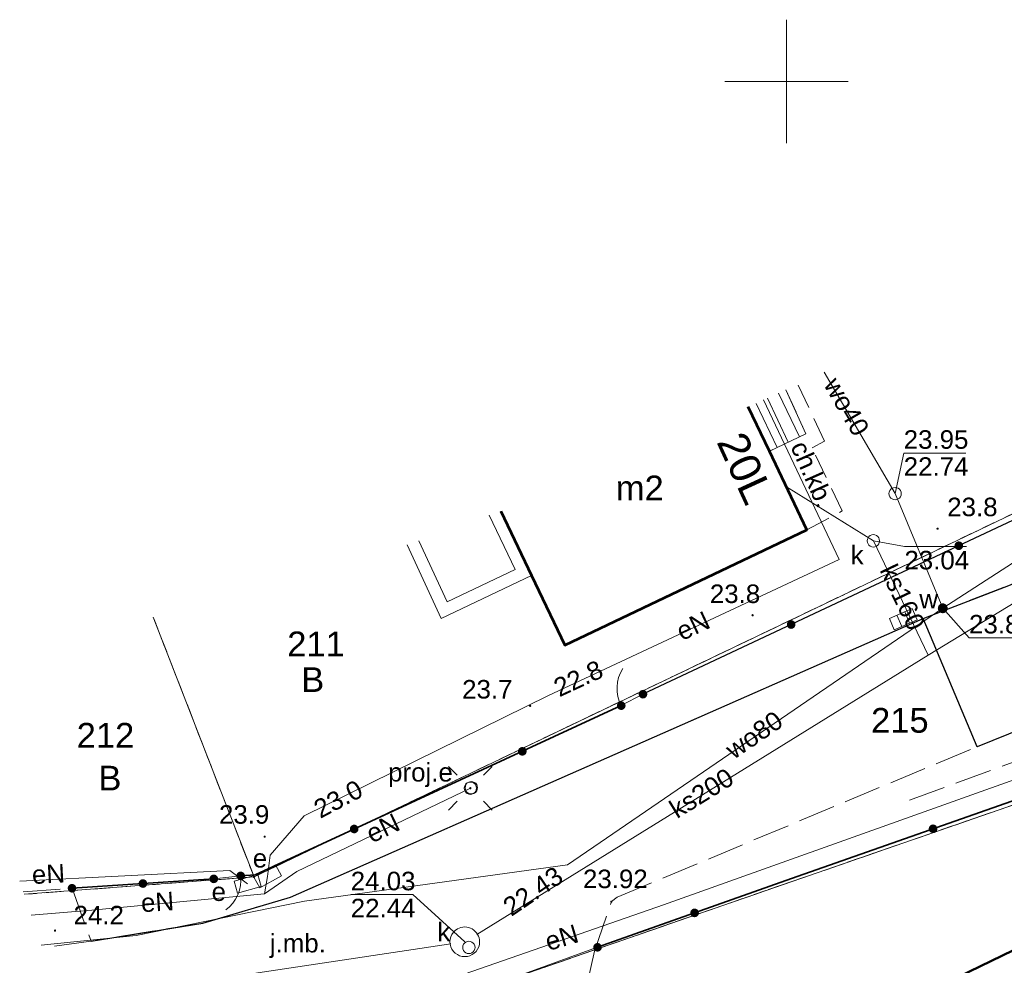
# Model space of a CAD drawing. Extents: x 5491061 to 5491264, y 5912943 to 5913063.
# Tile 34 of 58: x 5491169 to 5491209, y 5913014 to 5913052. Entities that reach past the tile are written whole.
import ezdxf
from ezdxf.enums import TextEntityAlignment as Align

# ---------------------------------------------------------------- set-up
doc = ezdxf.new("R2010")
doc.units = 0
for name, pattern in [('DGN Style 3', [2.568211, 1.834436, -0.733774]), ('PRZER1-1', [1, 0.5, -0.5]), ('PRZER2-1', [1.5, 1, -0.5]), ('PRZER3-1', [2, 1.5, -0.5])]:
    doc.linetypes.add(name, pattern=pattern)
doc.layers.get('0').update_dxf_attribs({"linetype": 'CONTINUOUS'})
for name, color, linetype, lineweight in [('GEPADR_O', 7, 'CONTINUOUS', 18), ('GEPPGD', 7, 'CONTINUOUS', 18), ('GESBTO', 7, 'CONTINUOUS', 18), ('GESBZO', 7, 'CONTINUOUS', 50), ('GESBZO_O', 7, 'CONTINUOUS', 50), ('GESDZI', 7, 'CONTINUOUS', 18), ('GESDZI_O', 7, 'CONTINUOUS', 18), ('GESKKL', 82, 'CONTINUOUS', 18), ('GESSCH', 7, 'CONTINUOUS', 18), ('GESUZY', 96, 'CONTINUOUS', 18), ('GESUZY_O', 96, 'CONTINUOUS', 18), ('GSLKBR', 7, 'CONTINUOUS', 18), ('GSLKFU', 7, 'CONTINUOUS', 18), ('GSLKOG', 7, 'CONTINUOUS', 35), ('GSLKRW', 7, 'CONTINUOUS', 25), ('GSPWPN', 7, 'CONTINUOUS', 13), ('GSPWPN_O', 7, 'CONTINUOUS', 13), ('GSPWPS', 7, 'CONTINUOUS', 13), ('GSPWPS_O', 7, 'CONTINUOUS', 13), ('GSSKOA', 7, 'CONTINUOUS', 18), ('GSSKOA_O', 7, 'CONTINUOUS', 18), ('GSSKOD', 7, 'CONTINUOUS', 18), ('GSSKOD_O', 7, 'CONTINUOUS', 18), ('GSSOTW', 7, 'CONTINUOUS', 18), ('GULEPR', 1, 'CONTINUOUS', 18), ('GULEPR_O', 1, 'CONTINUOUS', 18), ('GULKPR', 36, 'CONTINUOUS', 18), ('GULKPR_O', 36, 'CONTINUOUS', 18), ('GULTPR', 30, 'CONTINUOUS', 18), ('GULWPR', 5, 'CONTINUOUS', 18), ('GULWPR_O', 5, 'CONTINUOUS', 18), ('GUPELA', 7, 'CONTINUOUS', 18), ('GUPESE', 1, 'CONTINUOUS', 18), ('GUPESE_O', 1, 'CONTINUOUS', 18), ('GUPIKP', 7, 'CONTINUOUS', 18), ('GUPISN', 7, 'CONTINUOUS', 18), ('GUPISN_O', 7, 'CONTINUOUS', 18), ('GUPIWZ', 7, 'CONTINUOUS', 18), ('GUPIWZ_O', 7, 'CONTINUOUS', 18), ('GUPKKS', 36, 'CONTINUOUS', 18), ('GUPKSD', 36, 'CONTINUOUS', 18), ('GUPKSD_O', 36, 'CONTINUOUS', 18), ('GUPPRZ_O', 7, 'CONTINUOUS', 18), ('GUPWZA', 5, 'CONTINUOUS', 18), ('GUPWZA_O', 5, 'CONTINUOUS', 18), ('GUSIKP', 7, 'CONTINUOUS', 18), ('Siatka krzyży', 7, 'CONTINUOUS', 18), ('Zakres opracowania', 1, 'DGN Style 3', 50)]:
    doc.layers.add(name, color=color, linetype=linetype, lineweight=lineweight)
doc.styles.add('Arial', font='arial.ttf')

# ---------------------------------------------------------------- blocks, each defined once
blk = doc.blocks.new('D_GSPWPN1')
blk.add_hatch(color=0).paths.add_polyline_path([(-0.045, 0), (-0.043467, -0.011647), (-0.038971, -0.0225), (-0.03182, -0.03182), (-0.0225, -0.038971), (-0.011647, -0.043467), (0, -0.045), (0.011647, -0.043467), (0.0225, -0.038971), (0.03182, -0.03182), (0.038971, -0.0225), (0.043467, -0.011647), (0.045, 0), (0.043467, 0.011647), (0.038971, 0.0225), (0.03182, 0.03182), (0.0225, 0.038971), (0.011647, 0.043467), (0, 0.045), (-0.011647, 0.043467), (-0.0225, 0.038971), (-0.03182, 0.03182), (-0.038971, 0.0225), (-0.043467, 0.011647)])
blk = doc.blocks.new('D_GSPWPS1')
blk.add_hatch(color=0).paths.add_polyline_path([(-0.045, 0), (-0.043467, -0.011647), (-0.038971, -0.0225), (-0.03182, -0.03182), (-0.0225, -0.038971), (-0.011647, -0.043467), (0, -0.045), (0.011647, -0.043467), (0.0225, -0.038971), (0.03182, -0.03182), (0.038971, -0.0225), (0.043467, -0.011647), (0.045, 0), (0.043467, 0.011647), (0.038971, 0.0225), (0.03182, 0.03182), (0.0225, 0.038971), (0.011647, 0.043467), (0, 0.045), (-0.011647, 0.043467), (-0.0225, 0.038971), (-0.03182, 0.03182), (-0.038971, 0.0225), (-0.043467, 0.011647)])
blk = doc.blocks.new('D_GUPKSD1_1')
at = {"color": 0}
blk.add_lwpolyline([(0, 0.25), (0.064705, 0.241481), (0.125, 0.216506), (0.176777, 0.176777), (0.216506, 0.125), (0.241481, 0.064705), (0.25, 0), (0.241481, -0.064705), (0.216506, -0.125), (0.176777, -0.176777), (0.125, -0.216506), (0.064705, -0.241481), (0, -0.25), (-0.064705, -0.241481), (-0.125, -0.216506), (-0.176777, -0.176777), (-0.216506, -0.125), (-0.241481, -0.064705), (-0.25, 0), (-0.241481, 0.064705), (-0.216506, 0.125), (-0.176777, 0.176777), (-0.125, 0.216506), (-0.064705, 0.241481)], close=True, dxfattribs=at)
blk = doc.blocks.new('D_GUPKKS1')
at = {"color": 0}
blk.add_lwpolyline([(0.5, -0.25), (-0.5, -0.25), (-0.5, 0.25), (0.5, 0.25)], close=True, dxfattribs=at)
for points in [[(-0.175, -0.25), (-0.175, 0.25)], [(0.175, -0.25), (0.175, 0.25)]]:
    blk.add_lwpolyline(points, dxfattribs=at)
blk = doc.blocks.new('D_GUPESE1')
at = {"color": 0}
blk.add_lwpolyline([(-0.5, -0.25), (-0.5, 0.25), (0.5, 0.25), (0.5, -0.25)], close=True, dxfattribs=at)
blk = doc.blocks.new('D_GUPELA2')
blk.add_hatch(color=0).paths.add_polyline_path([(-0.001087, 0.044987), (0.011881, 0.043403), (0.021281, 0.03965), (0.030065, 0.033482), (0.038133, 0.023893), (0.043117, 0.012881), (0.044986, 0.001113), (0.044323, -0.007777), (0.040557, -0.019497), (0.033417, -0.030138), (0.024849, -0.037517), (0.013788, -0.042836), (0.002013, -0.044955), (-0.00982, -0.043916), (-0.020466, -0.040077), (-0.029541, -0.033946), (-0.036867, -0.025804), (-0.04187, -0.01649), (-0.04461, -0.005909), (-0.044532, 0.006476), (-0.041285, 0.017903), (-0.034764, 0.028574), (-0.024479, 0.03776), (-0.013449, 0.042943)])
at = {"color": 0}
for points in [[(-0.883883, 0.883883), (-0.53033, 0.53033)], [(0.883883, 0.883883), (0.53033, 0.53033)], [(-0.883883, -0.883883), (-0.53033, -0.53033)], [(0.883883, -0.883883), (0.53033, -0.53033)]]:
    blk.add_lwpolyline(points, dxfattribs=at)
blk = doc.blocks.new('D_GUPELA1')
at = {"color": 0}
blk.add_lwpolyline([(0, 0.25), (0.064705, 0.241481), (0.125, 0.216506), (0.176777, 0.176777), (0.216506, 0.125), (0.241481, 0.064705), (0.25, 0), (0.241481, -0.064705), (0.216506, -0.125), (0.176777, -0.176777), (0.125, -0.216506), (0.064705, -0.241481), (0, -0.25), (-0.064705, -0.241481), (-0.125, -0.216506), (-0.176777, -0.176777), (-0.216506, -0.125), (-0.241481, -0.064705), (-0.25, 0), (-0.241481, 0.064705), (-0.216506, 0.125), (-0.176777, 0.176777), (-0.125, 0.216506), (-0.064705, 0.241481)], close=True, dxfattribs=at)
blk = doc.blocks.new('D_GUPWZA1')
blk.add_hatch(color=0).paths.add_polyline_path([(-0.2, 0), (-0.193185, -0.051764), (-0.173205, -0.1), (-0.141421, -0.141421), (-0.1, -0.173205), (-0.051764, -0.193185), (0, -0.2), (0.051764, -0.193185), (0.1, -0.173205), (0.141421, -0.141421), (0.173205, -0.1), (0.193185, -0.051764), (0.2, 0), (0.193185, 0.051764), (0.173205, 0.1), (0.141421, 0.141421), (0.1, 0.173205), (0.051764, 0.193185), (0, 0.2), (-0.051764, 0.193185), (-0.1, 0.173205), (-0.141421, 0.141421), (-0.173205, 0.1), (-0.193185, 0.051764)])
blk = doc.blocks.new('D_GUPIKP1_1')
at = {"color": 0}
blk.add_lwpolyline([(0, 0.25), (0.064705, 0.241481), (0.125, 0.216506), (0.176777, 0.176777), (0.216506, 0.125), (0.241481, 0.064705), (0.25, 0), (0.241481, -0.064705), (0.216506, -0.125), (0.176777, -0.176777), (0.125, -0.216506), (0.064705, -0.241481), (0, -0.25), (-0.064705, -0.241481), (-0.125, -0.216506), (-0.176777, -0.176777), (-0.216506, -0.125), (-0.241481, -0.064705), (-0.25, 0), (-0.241481, 0.064705), (-0.216506, 0.125), (-0.176777, 0.176777), (-0.125, 0.216506), (-0.064705, 0.241481)], close=True, dxfattribs=at)
blk = doc.blocks.new('D_GUPIWZ1_1')
at = {"color": 0}
blk.add_lwpolyline([(0, 0.25), (0.064705, 0.241481), (0.125, 0.216506), (0.176777, 0.176777), (0.216506, 0.125), (0.241481, 0.064705), (0.25, 0), (0.241481, -0.064705), (0.216506, -0.125), (0.176777, -0.176777), (0.125, -0.216506), (0.064705, -0.241481), (0, -0.25), (-0.064705, -0.241481), (-0.125, -0.216506), (-0.176777, -0.176777), (-0.216506, -0.125), (-0.241481, -0.064705), (-0.25, 0), (-0.241481, 0.064705), (-0.216506, 0.125), (-0.176777, 0.176777), (-0.125, 0.216506), (-0.064705, 0.241481)], close=True, dxfattribs=at)
blk = doc.blocks.new('D_GUPISN1')
at = {"color": 0}
blk.add_lwpolyline([(0, 0.25), (0.064705, 0.241481), (0.125, 0.216506), (0.176777, 0.176777), (0.216506, 0.125), (0.241481, 0.064705), (0.25, 0), (0.241481, -0.064705), (0.216506, -0.125), (0.176777, -0.176777), (0.125, -0.216506), (0.064705, -0.241481), (0, -0.25), (-0.064705, -0.241481), (-0.125, -0.216506), (-0.176777, -0.176777), (-0.216506, -0.125), (-0.241481, -0.064705), (-0.25, 0), (-0.241481, 0.064705), (-0.216506, 0.125), (-0.176777, 0.176777), (-0.125, 0.216506), (-0.064705, 0.241481)], close=True, dxfattribs=at)
blk = doc.blocks.new('D_GEPPGD1_2')
blk.add_hatch(color=0).paths.add_polyline_path([(0, -0.045), (0.013906, -0.042798), (0.02645, -0.036406), (0.036406, -0.02645), (0.042798, -0.013906), (0.045, 0), (0.042798, 0.013906), (0.036406, 0.02645), (0.02645, 0.036406), (0.013906, 0.042798), (0, 0.045), (-0.013906, 0.042798), (-0.02645, 0.036406), (-0.036406, 0.02645), (-0.042798, 0.013906), (-0.045, 0), (-0.042798, -0.013906), (-0.036406, -0.02645), (-0.02645, -0.036406), (-0.013906, -0.042798)])
blk = doc.blocks.new('D_GSLKFU1')
at = {"color": 0}
blk.add_lwpolyline([(0, 0), (-0.012833, -0.195789), (-0.051111, -0.388229), (-0.114181, -0.574025), (-0.200962, -0.75), (-0.30997, -0.913142), (-0.43934, -1.06066), (-0.586858, -1.19003), (-0.75, -1.299038)], dxfattribs=at)
blk = doc.blocks.new('D_KOLO')
blk.add_hatch(color=0).paths.add_polyline_path([(-0.175, 0), (-0.169037, -0.045293), (-0.151554, -0.0875), (-0.123744, -0.123744), (-0.0875, -0.151554), (-0.045293, -0.169037), (0, -0.175), (0.045293, -0.169037), (0.0875, -0.151554), (0.123744, -0.123744), (0.151554, -0.0875), (0.169037, -0.045293), (0.175, 0), (0.169037, 0.045293), (0.151554, 0.0875), (0.123744, 0.123744), (0.0875, 0.151554), (0.045293, 0.169037), (0, 0.175), (-0.045293, 0.169037), (-0.0875, 0.151554), (-0.123744, 0.123744), (-0.151554, 0.0875), (-0.169037, 0.045293)])
blk = doc.blocks.new('D_GSLKOG1')
blk.add_hatch(color=0).paths.add_polyline_path([(-0.175, 0), (-0.169037, -0.045293), (-0.151554, -0.0875), (-0.123744, -0.123744), (-0.0875, -0.151554), (-0.045293, -0.169037), (0, -0.175), (0.045293, -0.169037), (0.0875, -0.151554), (0.123744, -0.123744), (0.151554, -0.0875), (0.169037, -0.045293), (0.175, 0), (0.169037, 0.045293), (0.151554, 0.0875), (0.123744, 0.123744), (0.0875, 0.151554), (0.045293, 0.169037), (0, 0.175), (-0.045293, 0.169037), (-0.0875, 0.151554), (-0.123744, 0.123744), (-0.151554, 0.0875), (-0.169037, 0.045293)])

msp = doc.modelspace()

# ---------------------------------------------------------------- linework, layer by layer
at = {"layer": 'GESBTO', "color": 252, "linetype": 'Continuous', "lineweight": 13, "true_color": 0x939598, "elevation": 10.18, "flags": 128}
for points in [[(5491184.63556, 5913031.24506), (5491186.02, 5913028.27), (5491189.68, 5913030.01), (5491188.44064, 5913032.61318)], [(5491185.108, 5913031.41493), (5491186.26062, 5913028.93802), (5491189.0135, 5913030.24677), (5491187.9678, 5913032.44317)]]:
    msp.add_lwpolyline(points, dxfattribs=at)
at = {"layer": 'GESBZO', "color": 252, "linetype": 'Continuous', "lineweight": 53, "true_color": 0x939598, "elevation": 10.18, "flags": 128}
msp.add_lwpolyline([(5491188.44064, 5913032.61318), (5491189.68, 5913030.01), (5491191.03, 5913027.19), (5491200.83, 5913031.85), (5491199.31, 5913035.04), (5491198.45631, 5913036.8298)], dxfattribs=at)
at = {"layer": 'GESDZI', "color": 252, "linetype": 'Continuous', "lineweight": 13, "true_color": 0x939598, "elevation": 10.22, "flags": 128}
for points in [[(5491174.35976, 5913028.32005), (5491178.44, 5913017.81), (5491212.9, 5913034.29), (5491209.5817, 5913041.91374)], [(5491172.232, 5913007.9361), (5491217.7, 5913023.67), (5491212.9, 5913034.29), (5491178.44, 5913017.81), (5491169.1296, 5913017.10583)], [(5491169.1296, 5913017.10583), (5491178.44, 5913017.81), (5491174.35976, 5913028.32005)], [(5491177.4665, 5912992.46448), (5491198.54, 5912994.11), (5491195.8, 5912999.17), (5491222.72, 5913013.04), (5491217.7, 5913023.67), (5491172.232, 5913007.9361)]]:
    msp.add_lwpolyline(points, dxfattribs=at)
at = {"layer": 'GESKKL', "color": 252, "linetype": 'PRZER3-1', "lineweight": 13, "true_color": 0x939598, "elevation": 10.06}
msp.add_lwpolyline([(5491177.4665, 5912992.46448), (5491198.54, 5912994.11), (5491195.8, 5912999.17), (5491222.72, 5913013.04), (5491217.7, 5913023.67), (5491172.232, 5913007.9361)], dxfattribs=at)
at = {"layer": 'GESSCH', "color": 252, "linetype": 'Continuous', "lineweight": 13, "true_color": 0x939598, "elevation": 10.18, "flags": 128}
for points in [[(5491199.97628, 5913037.52438), (5491200.79, 5913035.74), (5491199.31, 5913035.04), (5491198.45631, 5913036.8298)], [(5491199.22751, 5913037.18221), (5491200.07661, 5913035.40259)], [(5491199.68234, 5913037.39005), (5491200.52861, 5913035.61637)], [(5491198.77268, 5913036.97437), (5491199.62461, 5913035.1888)]]:
    msp.add_lwpolyline(points, dxfattribs=at)
at = {"layer": 'GESUZY', "color": 252, "linetype": 'PRZER1-1', "lineweight": 13, "true_color": 0x939598, "elevation": 10.08}
for points in [[(5491174.35971, 5913028.32005), (5491178.44, 5913017.81), (5491212.9, 5913034.29), (5491209.5817, 5913041.91374)], [(5491172.232, 5913007.9361), (5491217.7, 5913023.67), (5491212.9, 5913034.29), (5491178.44, 5913017.81), (5491169.1299, 5913017.10496)], [(5491169.1299, 5913017.10496), (5491178.44, 5913017.81), (5491174.35971, 5913028.32005)], [(5491177.4665, 5912992.46448), (5491198.54, 5912994.11), (5491195.8, 5912999.17), (5491222.72, 5913013.04), (5491217.7, 5913023.67), (5491172.232, 5913007.9361)]]:
    msp.add_lwpolyline(points, dxfattribs=at)
at = {"layer": 'GSLKBR', "color": 252, "linetype": 'Continuous', "lineweight": 18, "true_color": 0x939598, "elevation": 10.18}
msp.add_lwpolyline([(5491184.14, 5913011.99), (5491192.35, 5913014.96)], dxfattribs=at)
at = {"layer": 'GSLKFU', "color": 252, "linetype": 'Continuous', "lineweight": 18, "true_color": 0x939598, "elevation": 10.18}
for points in [[(5491194.191, 5913025.203), (5491193.31, 5913024.74)], [(5491176.81, 5913017.73), (5491177.9, 5913017.85)]]:
    msp.add_lwpolyline(points, dxfattribs=at)
at = {"layer": 'GSLKOG', "color": 252, "linetype": 'Continuous', "lineweight": 30, "true_color": 0x939598, "elevation": 10.18, "flags": 128}
msp.add_lwpolyline([(5491209.54844, 5913041.89854), (5491212.98, 5913034.03), (5491194.191, 5913025.203)], dxfattribs=at)
at = {"layer": 'GSLKOG', "color": 252, "linetype": 'Continuous', "lineweight": 35, "true_color": 0x939598, "elevation": 10.18}
for points in [[(5491193.31, 5913024.74), (5491178.49, 5913017.9), (5491177.9, 5913017.85)], [(5491192.35, 5913014.96), (5491200.20911, 5913017.74649), (5491211.668, 5913021.76734), (5491217.7, 5913023.57)], [(5491176.81, 5913017.73), (5491171.07, 5913017.35)]]:
    msp.add_lwpolyline(points, dxfattribs=at)
at = {"layer": 'GSLKRW', "color": 252, "linetype": 'Continuous', "lineweight": 25, "true_color": 0x939598, "elevation": 10.18}
for points in [[(5491221.0767, 5913022.12972), (5491219.85706, 5913023.97022), (5491218.62129, 5913024.74538), (5491217.41923, 5913025.31833), (5491216.90245, 5913025.63288), (5491215.75656, 5913025.79016), (5491214.9477, 5913025.81263), (5491214.07143, 5913025.63288), (5491207.72, 5913023.08), (5491205.93803, 5913027.30321), (5491205.54, 5913028.27), (5491209.00301, 5913029.60691), (5491210.76655, 5913030.36789), (5491211.76911, 5913031.06847), (5491212.75959, 5913032.14351), (5491213.32731, 5913032.94073), (5491213.88294, 5913034.14863), (5491214.07621, 5913035.2599), (5491214.06456, 5913036.60143)], [(5491171.84, 5913015.21), (5491176.37, 5913015.94), (5491179.92, 5913016.99), (5491205.54, 5913028.27)]]:
    msp.add_lwpolyline(points, dxfattribs=at)
at = {"layer": 'GSSKOA', "color": 252, "linetype": 'PRZER3-1', "lineweight": 18, "true_color": 0x939598, "elevation": 10.18}
msp.add_lwpolyline([(5491221.0767, 5913022.12972), (5491219.85706, 5913023.97022), (5491218.62129, 5913024.74538), (5491217.41923, 5913025.31833), (5491216.90245, 5913025.63288), (5491215.75656, 5913025.79016), (5491214.9477, 5913025.81263), (5491214.07143, 5913025.63288), (5491207.72, 5913023.08), (5491205.54, 5913028.27), (5491209.00301, 5913029.60691), (5491210.76655, 5913030.36789), (5491211.76911, 5913031.06847), (5491212.75959, 5913032.14351), (5491213.32731, 5913032.94073), (5491213.88294, 5913034.14863), (5491214.07621, 5913035.2599), (5491214.06456, 5913036.60143)], close=True, dxfattribs=at)
at = {"layer": 'GSSKOA', "color": 252, "linetype": 'PRZER3-1', "lineweight": 13, "true_color": 0x939598, "elevation": 10.18}
msp.add_lwpolyline([(5491171.39793, 5913010.40135), (5491174.42, 5913010.72), (5491182.95, 5913012.66), (5491184.28, 5913012.14), (5491187.37, 5913010.14), (5491187.59, 5913007.91), (5491191.98, 5913009.48), (5491191.45, 5913011.41), (5491192.23, 5913014.8), (5491192.91, 5913016.81), (5491193.15, 5913016.99), (5491207.72, 5913023.08), (5491205.54, 5913028.27), (5491179.92, 5913016.99), (5491176.37, 5913015.94), (5491171.84, 5913015.21), (5491169.86083, 5913014.94456)], dxfattribs=at)
at = {"layer": 'GSSKOD', "color": 252, "linetype": 'PRZER2-1', "lineweight": 13, "true_color": 0x939598, "elevation": 10.18}
msp.add_lwpolyline([(5491199.97628, 5913037.52438), (5491200.79, 5913035.74), (5491199.31, 5913035.04), (5491200.83, 5913031.85), (5491202.26, 5913032.62), (5491201.04, 5913035.17), (5491201.54, 5913035.45), (5491200.45903, 5913037.74498)], dxfattribs=at)
at = {"layer": 'GSSOTW', "color": 252, "linetype": 'PRZER3-1', "lineweight": 13, "true_color": 0x939598, "elevation": 10.18}
msp.add_lwpolyline([(5491169.09426, 5913017.2103), (5491171.07, 5913017.35), (5491171.84, 5913015.21), (5491169.86083, 5913014.94456)], dxfattribs=at)
at = {"layer": 'GULEPR', "color": 252, "linetype": 'Continuous', "lineweight": 13, "true_color": 0x939598, "elevation": 10.14, "flags": 128}
for points in [[(5491178.99, 5913017.83), (5491179.09, 5913018.69), (5491180.47, 5913020.28), (5491190.37, 5913025.15), (5491202.13, 5913030.65), (5491199.07342, 5913037.1118)], [(5491225.494, 5913034.866), (5491224.532, 5913034.578), (5491227.637, 5913028.413), (5491219.053, 5913025.24), (5491195.015, 5913016.68), (5491176.74, 5913010.33), (5491171.98354, 5913008.67047)], [(5491168.95029, 5913017.63583), (5491177.46, 5913018.07), (5491178.17813, 5913017.53019)], [(5491169.4139, 5913016.26554), (5491171.87, 5913016.47), (5491178.87, 5913017.13)]]:
    msp.add_lwpolyline(points, dxfattribs=at)
at = {"layer": 'GULEPR', "color": 252, "linetype": 'Continuous', "lineweight": 18, "true_color": 0x939598, "elevation": 10.14}
for points in [[(5491178.87, 5913017.13), (5491180.18, 5913018.03), (5491187.2, 5913021.4)], [(5491178.87, 5913017.13), (5491178.99, 5913017.83)]]:
    msp.add_lwpolyline(points, dxfattribs=at)
at = {"layer": 'GULKPR', "color": 252, "linetype": 'Continuous', "lineweight": 18, "true_color": 0x939598, "elevation": 10.14}
for points in [[(5491220.11922, 5913035.52979), (5491205.74, 5913026.78), (5491187.46442, 5913015.48406)], [(5491205.74, 5913026.78), (5491203.52, 5913031.41), (5491199.99872, 5913033.59459)]]:
    msp.add_lwpolyline(points, dxfattribs=at)
at = {"layer": 'GULKPR', "color": 252, "linetype": 'Continuous', "lineweight": 13, "true_color": 0x939598, "elevation": 10.14, "flags": 128}
msp.add_lwpolyline([(5491186.41018, 5913015.09857), (5491170.60924, 5913012.73248)], dxfattribs=at)
at = {"layer": 'GULTPR', "color": 252, "linetype": 'PRZER3-1', "lineweight": 13, "true_color": 0x939598, "elevation": 10.14}
msp.add_lwpolyline([(5491209.75187, 5913041.9915), (5491213.19, 5913034.12), (5491212.85, 5913033.45), (5491211.28, 5913032.52), (5491213.9, 5913024.18), (5491204.79, 5913020.85)], dxfattribs=at)
at = {"layer": 'GULWPR', "color": 252, "linetype": 'Continuous', "lineweight": 13, "true_color": 0x939598, "elevation": 10.14, "flags": 128}
for points in [[(5491206.33, 5913028.68), (5491204.4, 5913033.32), (5491201.53259, 5913038.23556)], [(5491212.629, 5913032.742), (5491206.33, 5913028.68), (5491191.138, 5913018.301), (5491180.485, 5913016.831), (5491173.671, 5913015.438), (5491169.82501, 5913015.05042)]]:
    msp.add_lwpolyline(points, dxfattribs=at)
at = {"layer": 'GUPPRZ_O', "color": 252, "linetype": 'Continuous', "lineweight": 13, "true_color": 0x939598, "elevation": 10.8, "flags": 128}
for points in [[(5491204.4, 5913033.32), (5491204.74888, 5913034.96325), (5491207.26888, 5913034.96325)], [(5491203.52, 5913031.41), (5491204.7778, 5913031.17608), (5491207.2978, 5913031.17608)], [(5491206.33, 5913028.68), (5491207.39498, 5913027.48828), (5491209.91498, 5913027.48828)], [(5491186.974, 5913015.183), (5491184.8764, 5913017.09583), (5491182.3564, 5913017.09583)]]:
    msp.add_lwpolyline(points, dxfattribs=at)
at = {"layer": 'GUSIKP', "color": 252, "linetype": 'Continuous', "lineweight": 18, "true_color": 0x939598, "elevation": 10.14}
msp.add_lwpolyline([(5491187.574, 5913015.183, 0.57735027), (5491186.674, 5913015.70262, 1.7320508)], format="xyb", close=True, dxfattribs=at)
at = {"layer": 'Siatka krzyży', "color": 252, "linetype": 'Continuous', "true_color": 0x939598, "elevation": 100, "flags": 128}
for points in [[(5491200, 5913047.5), (5491200, 5913052.5)], [(5491200, 5913047.5), (5491200, 5913052.5)], [(5491200, 5913050), (5491197.5, 5913050)], [(5491200, 5913050), (5491202.5, 5913050)]]:
    msp.add_lwpolyline(points, dxfattribs=at)
at = {"layer": 'Zakres opracowania', "color": 6, "linetype": 'Continuous', "ltscale": 0.5, "flags": 128}
msp.add_lwpolyline([(5491202.66694, 5912975.10643), (5491257.43858, 5912981.08121), (5491234.58112, 5913027.14092), (5491186.4563, 5913003.82328)], close=True, dxfattribs=at)

# ---------------------------------------------------------------- block references
at = {"layer": 'GEPPGD', "color": 252, "linetype": 'Continuous', "lineweight": 18, "true_color": 0x939598}
msp.add_blockref('D_GEPPGD1_2', (5491178.44, 5913017.81, 10.24), dxfattribs=at)
at = {"layer": 'GSLKFU', "color": 252, "linetype": 'Continuous', "lineweight": 18, "true_color": 0x939598}
for p, rotation in [((5491193.31, 5913024.74, 10.18), 207.7236842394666), ((5491177.9, 5913017.85, 10.18), 6.282492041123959)]:
    msp.add_blockref('D_GSLKFU1', p, dxfattribs=dict(at, rotation=rotation))
at = {"layer": 'GSLKOG', "color": 252, "linetype": 'Continuous', "lineweight": 35, "true_color": 0x939598}
for name, p, rotation in [('D_KOLO', (5491206.97961, 5913031.21104, 10.18), 205.1639576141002), ('D_KOLO', (5491206.97961, 5913031.21104, 10.18), 205.1639576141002), ('D_KOLO', (5491200.19139, 5913028.02196, 10.18), 205.1639576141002), ('D_KOLO', (5491200.19139, 5913028.02196, 10.18), 205.1639576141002), ('D_GSLKOG1', (5491194.191, 5913025.203, 10.18), 205.1639576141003), ('D_GSLKOG1', (5491193.31, 5913024.74, 10.18), 204.7751405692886), ('D_KOLO', (5491189.30485, 5913022.89147, 10.18), 204.7751405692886), ('D_KOLO', (5491189.30485, 5913022.89147, 10.18), 204.7751405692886), ('D_KOLO', (5491182.49515, 5913019.74853, 10.18), 204.7751405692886), ('D_KOLO', (5491182.49515, 5913019.74853, 10.18), 204.7751405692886), ('D_KOLO', (5491205.93856, 5913019.75691, 10.18), 19.33563283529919), ('D_KOLO', (5491205.93856, 5913019.75691, 10.18), 19.33563283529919), ('D_GSLKOG1', (5491176.81, 5913017.73, 10.18), 183.7875735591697), ('D_GSLKOG1', (5491177.9, 5913017.85, 10.18), 184.844000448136), ('D_GSLKOG1', (5491171.07, 5913017.35, 10.18), 183.7875735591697), ('D_KOLO', (5491173.94, 5913017.54, 10.18), 183.7875735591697), ('D_KOLO', (5491173.94, 5913017.54, 10.18), 183.7875735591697), ('D_KOLO', (5491196.27955, 5913016.35324, 10.18), 19.52221991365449), ('D_KOLO', (5491196.27955, 5913016.35324, 10.18), 19.52221991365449), ('D_GSLKOG1', (5491192.35, 5913014.96, 10.18), 19.5222199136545)]:
    msp.add_blockref(name, p, dxfattribs=dict(at, rotation=rotation))
at = {"layer": 'GSPWPN', "color": 252, "linetype": 'Continuous', "lineweight": 13, "true_color": 0x939598}
for p in [(5491206.12, 5913031.9, 10.08), (5491198.63, 5913028.4, 10.08), (5491189.62, 5913024.73, 10.08), (5491178.87, 5913019.44, 10.08), (5491170.38104, 5913015.63832, 10.08)]:
    msp.add_blockref('D_GSPWPN1', p, dxfattribs=at)
at = {"layer": 'GSPWPS', "color": 252, "linetype": 'Continuous', "lineweight": 13, "true_color": 0x939598}
msp.add_blockref('D_GSPWPS1', (5491192.91, 5913016.81, 10.08), dxfattribs=at)
at = {"layer": 'GUPELA', "color": 252, "linetype": 'Continuous', "lineweight": 18, "true_color": 0x939598}
for name, p in [('D_GUPELA2', (5491187.2, 5913021.4, 10.15)), ('D_GUPELA1', (5491187.2, 5913021.4, 10.16))]:
    msp.add_blockref(name, p, dxfattribs=at)
at = {"layer": 'GUPESE', "color": 252, "linetype": 'Continuous', "lineweight": 18, "true_color": 0x939598}
for p, rotation in [((5491178.17813, 5913017.53019, 10.16), 15.62071457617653), ((5491178.99, 5913017.83, 10.16), 29.13899766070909)]:
    msp.add_blockref('D_GUPESE1', p, dxfattribs=dict(at, rotation=rotation))
at = {"layer": 'GUPIKP', "color": 252, "linetype": 'Continuous', "lineweight": 18, "true_color": 0x939598}
msp.add_blockref('D_GUPIKP1_1', (5491204.4, 5913033.32, 10.16), dxfattribs=at)
at = {"layer": 'GUPISN', "color": 252, "linetype": 'Continuous', "lineweight": 18, "true_color": 0x939598}
msp.add_blockref('D_GUPISN1', (5491187.24, 5913021.42, 10.16), dxfattribs=at)
at = {"layer": 'GUPIWZ', "color": 252, "linetype": 'Continuous', "lineweight": 18, "true_color": 0x939598}
msp.add_blockref('D_GUPIWZ1_1', (5491187.14, 5913014.957, 10.18), dxfattribs=at)
at = {"layer": 'GUPKKS', "color": 252, "linetype": 'Continuous', "lineweight": 18, "true_color": 0x939598, "rotation": 23.18471194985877}
msp.add_blockref('D_GUPKKS1', (5491204.73, 5913028.24, 10.16), dxfattribs=at)
at = {"layer": 'GUPKSD', "color": 252, "linetype": 'Continuous', "lineweight": 18, "true_color": 0x939598}
msp.add_blockref('D_GUPKSD1_1', (5491203.52, 5913031.41, 10.16), dxfattribs=at)
at = {"layer": 'GUPWZA', "color": 252, "linetype": 'Continuous', "lineweight": 18, "true_color": 0x939598}
msp.add_blockref('D_GUPWZA1', (5491206.33, 5913028.68, 10.16), dxfattribs=at)

# ---------------------------------------------------------------- texts
at = {"layer": 'GEPADR_O', "color": 252, "linetype": 'Continuous', "lineweight": 0, "true_color": 0x939598, "style": 'Arial'}
msp.add_text('20L', height=1.25, rotation=294.658661, dxfattribs=at).set_placement((5491197.15599, 5913035.41712))
at = {"layer": 'GESBZO_O', "color": 252, "linetype": 'Continuous', "lineweight": 0, "true_color": 0x939598, "style": 'Arial'}
msp.add_text('m2', height=1, dxfattribs=at).set_placement((5491194.06, 5913033.05001), align=Align.CENTER)
at = {"layer": 'GESDZI_O', "color": 251, "linetype": 'Continuous', "lineweight": 0, "true_color": 0x636466, "style": 'Arial'}
for s, p in [('211', (5491179.7847, 5913026.73925)), ('215', (5491203.42838, 5913023.64564)), ('212', (5491171.25894, 5913023.04066))]:
    msp.add_text(s, height=1, dxfattribs=at).set_placement(p)
at = {"layer": 'GESUZY_O', "color": 251, "linetype": 'Continuous', "lineweight": 0, "true_color": 0x636466, "style": 'Arial'}
for p in [(5491180.81657, 5913025.29444), (5491172.60455, 5913021.30878)]:
    msp.add_text('B', height=1, dxfattribs=at).set_placement(p, align=Align.CENTER)
at = {"layer": 'GSPWPN_O', "color": 251, "linetype": 'Continuous', "lineweight": 0, "true_color": 0x636466, "style": 'Arial'}
for s, p in [('23.8', (5491206.51192, 5913032.40702)), ('23.8', (5491196.89892, 5913028.89324)), ('23.7', (5491186.8673, 5913025.02865)), ('23.9', (5491177.02087, 5913019.96222)), ('24.2', (5491171.13104, 5913015.88832))]:
    msp.add_text(s, height=0.75, dxfattribs=at).set_placement(p)
at = {"layer": 'GSPWPS_O', "color": 251, "linetype": 'Continuous', "lineweight": 0, "true_color": 0x636466, "style": 'Arial'}
msp.add_text('23.92', height=0.75, dxfattribs=at).set_placement((5491191.76213, 5913017.3545))
at = {"layer": 'GSSKOA_O', "color": 252, "linetype": 'Continuous', "lineweight": 0, "true_color": 0x939598, "style": 'Arial'}
msp.add_text('j.mb.', height=0.75, dxfattribs=at).set_placement((5491180.21457, 5913014.75321), align=Align.CENTER)
at = {"layer": 'GSSKOD_O', "color": 252, "linetype": 'Continuous', "lineweight": 0, "true_color": 0x939598, "style": 'Arial'}
msp.add_text('ch.kb.', height=0.75, rotation=293.931724, dxfattribs=at).set_placement((5491200.71378, 5913033.95715), align=Align.CENTER)
at = {"layer": 'GULEPR_O', "color": 252, "linetype": 'Continuous', "lineweight": 0, "true_color": 0x939598, "style": 'Arial'}
for rotation, p in [(25.064872, (5491196.37433, 5913027.63416)), (25.643662, (5491183.81701, 5913019.45043)), (2.920715, (5491170.13258, 5913017.55515)), (3.709329, (5491174.5531, 5913016.42225)), (16.476211, (5491191.00412, 5913014.99817))]:
    msp.add_text('eN', height=0.75, rotation=rotation, dxfattribs=at).set_placement(p, align=Align.CENTER)
at = {"layer": 'GULKPR_O', "color": 251, "linetype": 'Continuous', "lineweight": 0, "true_color": 0x636466, "style": 'Arial'}
for s, rotation, p in [('ks160', 295.616875, (5491204.36537, 5913028.96811)), ('ks200', 31.719771, (5491196.75651, 5913020.88239))]:
    msp.add_text(s, height=0.75, rotation=rotation, dxfattribs=at).set_placement(p, align=Align.CENTER)
at = {"layer": 'GULWPR_O', "color": 252, "linetype": 'Continuous', "lineweight": 0, "true_color": 0x939598, "style": 'Arial'}
for s, rotation, p in [('wo40', 300.256431, (5491202.1165, 5913036.65212)), ('wo80', 34.340433, (5491198.89955, 5913023.24817))]:
    msp.add_text(s, height=0.75, rotation=rotation, dxfattribs=at).set_placement(p, align=Align.CENTER)
at = {"layer": 'GUPESE_O', "color": 252, "linetype": 'Continuous', "lineweight": 0, "true_color": 0x939598, "style": 'Arial'}
for p in [(5491178.97306, 5913018.18974), (5491177.30466, 5913016.83681)]:
    msp.add_text('e', height=0.75, dxfattribs=at).set_placement(p, align=Align.RIGHT)
at = {"layer": 'GUPISN_O', "color": 252, "linetype": 'Continuous', "lineweight": 0, "true_color": 0x939598, "style": 'Arial'}
msp.add_text('proj.e', height=0.75, dxfattribs=at).set_placement((5491186.49, 5913021.67), align=Align.RIGHT)
at = {"layer": 'GUPIWZ_O', "color": 251, "linetype": 'Continuous', "lineweight": 0, "true_color": 0x636466, "style": 'Arial'}
msp.add_text('k', height=0.75, dxfattribs=at).set_placement((5491186.39, 5913015.207), align=Align.RIGHT)
at = {"layer": 'GUPKSD_O', "color": 251, "linetype": 'Continuous', "lineweight": 0, "true_color": 0x636466, "style": 'Arial'}
msp.add_text('k', height=0.75, dxfattribs=at).set_placement((5491203.12493, 5913030.46001), align=Align.RIGHT)
at = {"layer": 'GUPPRZ_O', "color": 251, "linetype": 'Continuous', "lineweight": 0, "true_color": 0x636466, "style": 'Arial'}
for s, p in [('23.95', (5491204.74888, 5913035.13575)), ('22.74', (5491204.74888, 5913034.04075)), ('23.04', (5491204.7778, 5913030.25358)), ('23.88', (5491207.39498, 5913027.66078)), ('24.03', (5491182.3564, 5913017.26833)), ('22.44', (5491182.3564, 5913016.17333))]:
    msp.add_text(s, height=0.75, dxfattribs=at).set_placement(p)
for s, rotation, p in [('22.8', 24.856114, (5491190.80393, 5913025.07526)), ('23.0', 27.833448, (5491181.12041, 5913020.15568)), ('22.43', 34.10083, (5491188.85885, 5913016.18975))]:
    msp.add_text(s, height=0.75, rotation=rotation, dxfattribs=at).set_placement(p)
at = {"layer": 'GUPWZA_O', "color": 252, "linetype": 'Continuous', "lineweight": 0, "true_color": 0x939598, "style": 'Arial'}
msp.add_text('w', height=0.75, dxfattribs=at).set_placement((5491206.13774, 5913028.67648), align=Align.RIGHT)

doc.saveas('drawing.dxf')
